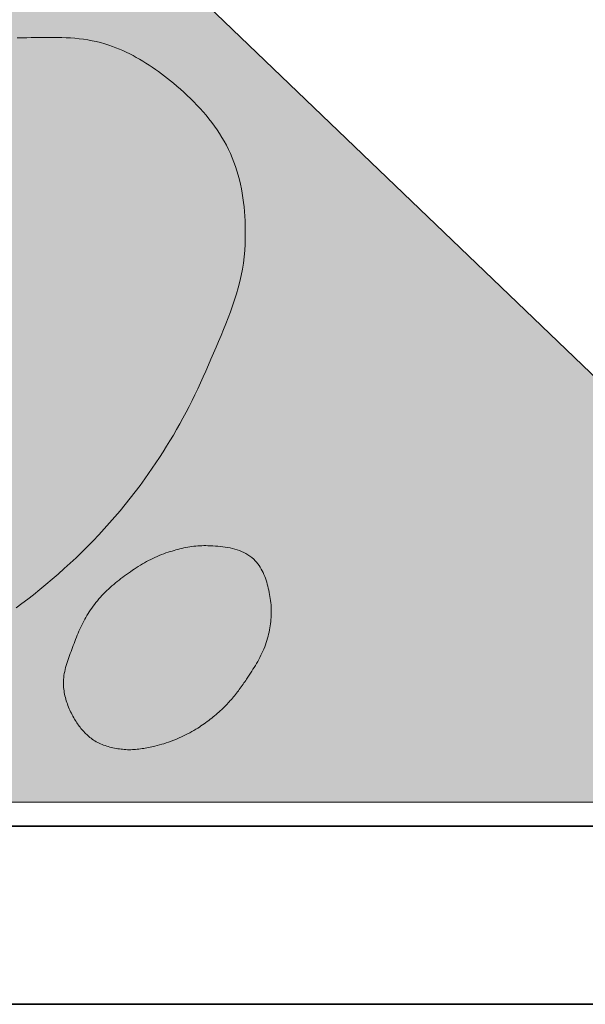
# Model space of a CAD drawing. Extents: x 353221 to 353679, y 5707809 to 5707957.
# Tile 19 of 21: x 353668.52 to 353671.7, y 5707865.34 to 5707870.87. Entities that reach past the tile are written whole.
import ezdxf

# ---------------------------------------------------------------- set-up
doc = ezdxf.new("R2010")
doc.units = 0
doc.header["$MEASUREMENT"] = 0
doc.layers.add('Verm Schriftfeld P-1', color=7, linetype='Continuous')

msp = doc.modelspace()

# ---------------------------------------------------------------- hatches: boundary and pattern name
at = {"layer": 'Verm Schriftfeld P-1', "true_color": 0xdcdcdc}
msp.add_hatch(color=254, dxfattribs=at).paths.add_polyline_path([(353665.0796, 5707866.4792), (353665.0796, 5707875.2649), (353674.2444, 5707866.4792)])

# ---------------------------------------------------------------- linework, layer by layer
at = {"layer": 'Verm Schriftfeld P-1', "color": 18, "lineweight": 13, "true_color": 0x000000}
for p, q in [((353665.0796, 5707875.2649), (353674.2444, 5707866.4792)), ((353668.506, 5707870.7725), (353668.5349, 5707870.7732)), ((353668.5349, 5707870.7732), (353668.5595, 5707870.7738)), ((353668.5595, 5707870.7738), (353668.5842, 5707870.7743)), ((353668.5842, 5707870.7743), (353668.6089, 5707870.7749)), ((353668.6089, 5707870.7749), (353668.6335, 5707870.7753)), ((353668.6335, 5707870.7753), (353668.6582, 5707870.7756)), ((353668.6582, 5707870.7756), (353668.6828, 5707870.7758)), ((353668.6828, 5707870.7758), (353668.7074, 5707870.7757)), ((353668.7074, 5707870.7757), (353668.732, 5707870.7754)), ((353668.732, 5707870.7754), (353668.7565, 5707870.7747)), ((353668.7565, 5707870.7747), (353668.781, 5707870.7736)), ((353668.781, 5707870.7736), (353668.8054, 5707870.7722)), ((353668.8054, 5707870.7722), (353668.8297, 5707870.7703)), ((353668.8297, 5707870.7703), (353668.854, 5707870.7678)), ((353668.854, 5707870.7678), (353668.8781, 5707870.7648)), ((353668.8781, 5707870.7648), (353668.9022, 5707870.7612)), ((353668.9022, 5707870.7612), (353668.9261, 5707870.7569)), ((353668.9261, 5707870.7569), (353668.95, 5707870.7519)), ((353668.95, 5707870.7519), (353668.9737, 5707870.7461)), ((353668.9737, 5707870.7461), (353668.9973, 5707870.7395)), ((353668.9973, 5707870.7395), (353669.0207, 5707870.7321)), ((353669.0207, 5707870.7321), (353669.0407, 5707870.725)), ((353669.0407, 5707870.725), (353669.0606, 5707870.7175)), ((353669.0606, 5707870.7175), (353669.0802, 5707870.7095)), ((353669.0802, 5707870.7095), (353669.0995, 5707870.7011)), ((353669.0995, 5707870.7011), (353669.1187, 5707870.6922)), ((353669.1187, 5707870.6922), (353669.1376, 5707870.6829)), ((353669.1376, 5707870.6829), (353669.1564, 5707870.6733)), ((353669.1564, 5707870.6733), (353669.1749, 5707870.6632)), ((353669.1749, 5707870.6632), (353669.1932, 5707870.6528)), ((353669.1932, 5707870.6528), (353669.2114, 5707870.642)), ((353669.2114, 5707870.642), (353669.2293, 5707870.6309)), ((353669.2293, 5707870.6309), (353669.2471, 5707870.6195)), ((353669.2471, 5707870.6195), (353669.2647, 5707870.6077)), ((353669.2647, 5707870.6077), (353669.2821, 5707870.5957)), ((353669.2821, 5707870.5957), (353669.2993, 5707870.5833)), ((353669.2993, 5707870.5833), (353669.3163, 5707870.5707)), ((353669.3163, 5707870.5707), (353669.3332, 5707870.5579)), ((353669.3332, 5707870.5579), (353669.35, 5707870.5448)), ((353669.35, 5707870.5448), (353669.3666, 5707870.5315)), ((353669.3666, 5707870.5315), (353669.383, 5707870.518)), ((353669.383, 5707870.518), (353669.4028, 5707870.5013)), ((353669.4028, 5707870.5013), (353669.4224, 5707870.4843)), ((353669.4224, 5707870.4843), (353669.4416, 5707870.4671)), ((353669.4416, 5707870.4671), (353669.4606, 5707870.4496)), ((353669.4606, 5707870.4496), (353669.4792, 5707870.4318)), ((353669.4792, 5707870.4318), (353669.4975, 5707870.4136)), ((353669.4975, 5707870.4136), (353669.5155, 5707870.3952)), ((353669.5155, 5707870.3952), (353669.533, 5707870.3765)), ((353669.533, 5707870.3765), (353669.5501, 5707870.3574)), ((353669.5501, 5707870.3574), (353669.5668, 5707870.338)), ((353669.5668, 5707870.338), (353669.583, 5707870.3182)), ((353669.583, 5707870.3182), (353669.5987, 5707870.2981)), ((353669.5987, 5707870.2981), (353669.6139, 5707870.2776)), ((353669.6139, 5707870.2776), (353669.6286, 5707870.2567)), ((353669.6286, 5707870.2567), (353669.6427, 5707870.2354)), ((353669.6427, 5707870.2354), (353669.6563, 5707870.2137)), ((353669.6563, 5707870.2137), (353669.6692, 5707870.1916)), ((353669.6692, 5707870.1916), (353669.6815, 5707870.1691)), ((353669.6815, 5707870.1691), (353669.6932, 5707870.1461)), ((353669.6932, 5707870.1461), (353669.7042, 5707870.1227)), ((353669.7042, 5707870.1227), (353669.7145, 5707870.0987)), ((353669.7145, 5707870.0987), (353669.724, 5707870.0745)), ((353669.724, 5707870.0745), (353669.7328, 5707870.05)), ((353669.7328, 5707870.05), (353669.7408, 5707870.0254)), ((353669.7408, 5707870.0254), (353669.748, 5707870.0006)), ((353669.748, 5707870.0006), (353669.7546, 5707869.9756)), ((353669.7546, 5707869.9756), (353669.7604, 5707869.9505)), ((353669.7604, 5707869.9505), (353669.7656, 5707869.9252)), ((353669.7656, 5707869.9252), (353669.7702, 5707869.8998)), ((353669.7702, 5707869.8998), (353669.7742, 5707869.8742)), ((353669.7742, 5707869.8742), (353669.7776, 5707869.8486)), ((353669.7776, 5707869.8486), (353669.7804, 5707869.8228)), ((353669.7804, 5707869.8228), (353669.7828, 5707869.7969)), ((353669.7828, 5707869.7969), (353669.7846, 5707869.771)), ((353669.7846, 5707869.771), (353669.7859, 5707869.745)), ((353669.7859, 5707869.745), (353669.7868, 5707869.7189)), ((353669.7868, 5707869.7189), (353669.7873, 5707869.6928)), ((353669.7874, 5707869.6666), (353669.7871, 5707869.6404)), ((353669.7873, 5707869.6928), (353669.7874, 5707869.6666)), ((353669.7865, 5707869.6142), (353669.7847, 5707869.5784)), ((353669.7871, 5707869.6404), (353669.7865, 5707869.6142)), ((353669.7815, 5707869.5429), (353669.777, 5707869.5077)), ((353669.7847, 5707869.5784), (353669.7815, 5707869.5429)), ((353669.777, 5707869.5077), (353669.7713, 5707869.4728)), ((353669.7644, 5707869.438), (353669.7565, 5707869.4036)), ((353669.7713, 5707869.4728), (353669.7644, 5707869.438)), ((353669.7565, 5707869.4036), (353669.7476, 5707869.3693)), ((353669.7378, 5707869.3352), (353669.7272, 5707869.3013)), ((353669.7476, 5707869.3693), (353669.7378, 5707869.3352)), ((353669.7159, 5707869.2675), (353669.7039, 5707869.2339)), ((353669.7272, 5707869.3013), (353669.7159, 5707869.2675)), ((353669.7039, 5707869.2339), (353669.6914, 5707869.2004)), ((353669.6784, 5707869.167), (353669.6649, 5707869.1337)), ((353669.6914, 5707869.2004), (353669.6784, 5707869.167)), ((353669.6512, 5707869.1005), (353669.6372, 5707869.0673)), ((353669.6649, 5707869.1337), (353669.6512, 5707869.1005)), ((353669.6372, 5707869.0673), (353669.6231, 5707869.0342)), ((353669.6089, 5707869.0011), (353669.5947, 5707868.968)), ((353669.6231, 5707869.0342), (353669.6089, 5707869.0011)), ((353669.5806, 5707868.9349), (353669.5661, 5707868.9011)), ((353669.5947, 5707868.968), (353669.5806, 5707868.9349)), ((353669.5661, 5707868.9011), (353669.5512, 5707868.8674)), ((353669.536, 5707868.8339), (353669.5204, 5707868.8006)), ((353669.5512, 5707868.8674), (353669.536, 5707868.8339)), ((353669.5045, 5707868.7674), (353669.4882, 5707868.7345)), ((353669.5204, 5707868.8006), (353669.5045, 5707868.7674)), ((353669.4882, 5707868.7345), (353669.4716, 5707868.7018)), ((353669.4546, 5707868.6692), (353669.4372, 5707868.6368)), ((353669.4716, 5707868.7018), (353669.4546, 5707868.6692)), ((353669.4195, 5707868.6047), (353669.4014, 5707868.5727)), ((353669.4372, 5707868.6368), (353669.4195, 5707868.6047)), ((353669.4014, 5707868.5727), (353669.383, 5707868.5409)), ((353669.3642, 5707868.5094), (353669.3451, 5707868.478)), ((353669.383, 5707868.5409), (353669.3642, 5707868.5094)), ((353669.3255, 5707868.4469), (353669.3057, 5707868.416)), ((353669.3451, 5707868.478), (353669.3255, 5707868.4469)), ((353669.2854, 5707868.3853), (353669.2648, 5707868.3549)), ((353669.3057, 5707868.416), (353669.2854, 5707868.3853)), ((353669.2438, 5707868.3247), (353669.2224, 5707868.2947)), ((353669.2648, 5707868.3549), (353669.2438, 5707868.3247)), ((353669.2224, 5707868.2947), (353669.1956, 5707868.258)), ((353669.1683, 5707868.2218), (353669.1404, 5707868.1861)), ((353669.1956, 5707868.258), (353669.1683, 5707868.2218)), ((353669.1404, 5707868.1861), (353669.1121, 5707868.1507)), ((353669.0833, 5707868.1158), (353669.054, 5707868.0813)), ((353669.1121, 5707868.1507), (353669.0833, 5707868.1158)), ((353669.0243, 5707868.0473), (353668.994, 5707868.0137)), ((353669.054, 5707868.0813), (353669.0243, 5707868.0473)), ((353668.994, 5707868.0137), (353668.9633, 5707867.9805)), ((353668.9322, 5707867.9477), (353668.9005, 5707867.9154)), ((353668.9633, 5707867.9805), (353668.9322, 5707867.9477)), ((353668.8685, 5707867.8836), (353668.836, 5707867.8521)), ((353668.9005, 5707867.9154), (353668.8685, 5707867.8836)), ((353669.3414, 5707867.8786), (353669.3541, 5707867.8829)), ((353669.3541, 5707867.8829), (353669.365, 5707867.8863)), ((353669.365, 5707867.8863), (353669.3759, 5707867.8897)), ((353669.3759, 5707867.8897), (353669.3869, 5707867.8929)), ((353669.3869, 5707867.8929), (353669.3978, 5707867.896)), ((353669.3978, 5707867.896), (353669.4088, 5707867.8989)), ((353669.4088, 5707867.8989), (353669.4198, 5707867.9017)), ((353669.4198, 5707867.9017), (353669.4309, 5707867.9044)), ((353669.4309, 5707867.9044), (353669.442, 5707867.9068)), ((353669.442, 5707867.9068), (353669.4531, 5707867.9091)), ((353669.4531, 5707867.9091), (353669.4642, 5707867.9112)), ((353669.4642, 5707867.9112), (353669.4754, 5707867.9131)), ((353669.4754, 5707867.9131), (353669.4865, 5707867.9147)), ((353669.4865, 5707867.9147), (353669.4978, 5707867.9162)), ((353669.4978, 5707867.9162), (353669.509, 5707867.9174)), ((353669.509, 5707867.9174), (353669.5203, 5707867.9184)), ((353669.5203, 5707867.9184), (353669.5315, 5707867.9192)), ((353669.5315, 5707867.9192), (353669.5429, 5707867.9197)), ((353669.5429, 5707867.9197), (353669.5542, 5707867.9199)), ((353669.5542, 5707867.9199), (353669.5656, 5707867.9198)), ((353669.5656, 5707867.9198), (353669.577, 5707867.9195)), ((353669.577, 5707867.9195), (353669.591, 5707867.9188)), ((353669.591, 5707867.9188), (353669.6051, 5707867.9181)), ((353669.6051, 5707867.9181), (353669.6192, 5707867.9172)), ((353669.6192, 5707867.9172), (353669.6332, 5707867.9162)), ((353669.6332, 5707867.9162), (353669.6472, 5707867.9149)), ((353669.6472, 5707867.9149), (353669.6611, 5707867.9134)), ((353669.6611, 5707867.9134), (353669.6749, 5707867.9116)), ((353669.6749, 5707867.9116), (353669.6886, 5707867.9094)), ((353669.6886, 5707867.9094), (353669.7021, 5707867.9069)), ((353669.7021, 5707867.9069), (353669.7155, 5707867.904)), ((353669.7155, 5707867.904), (353669.7287, 5707867.9006)), ((353669.7287, 5707867.9006), (353669.7417, 5707867.8967)), ((353669.7417, 5707867.8967), (353669.7544, 5707867.8922)), ((353669.7544, 5707867.8922), (353669.7668, 5707867.8872)), ((353669.7668, 5707867.8872), (353669.779, 5707867.8816)), ((353669.779, 5707867.8816), (353669.7909, 5707867.8754)), ((353668.836, 5707867.8521), (353668.803, 5707867.8211)), ((353669.2205, 5707867.8234), (353669.2322, 5707867.8299)), ((353669.2322, 5707867.8299), (353669.2439, 5707867.8361)), ((353669.2439, 5707867.8361), (353669.2557, 5707867.8422)), ((353669.2557, 5707867.8422), (353669.2677, 5707867.8481)), ((353669.2677, 5707867.8481), (353669.2797, 5707867.8537)), ((353669.2797, 5707867.8537), (353669.2918, 5707867.8592)), ((353669.2918, 5707867.8592), (353669.3041, 5707867.8644)), ((353669.3041, 5707867.8644), (353669.3164, 5707867.8694)), ((353669.3164, 5707867.8694), (353669.3289, 5707867.8741)), ((353669.3289, 5707867.8741), (353669.3414, 5707867.8786)), ((353669.7909, 5707867.8754), (353669.8024, 5707867.8684)), ((353669.8024, 5707867.8684), (353669.8136, 5707867.8607)), ((353669.8136, 5707867.8607), (353669.8244, 5707867.8523)), ((353669.8244, 5707867.8523), (353669.8347, 5707867.843)), ((353669.8347, 5707867.843), (353669.843, 5707867.8347)), ((353669.843, 5707867.8347), (353669.8507, 5707867.8261)), ((353669.8507, 5707867.8261), (353669.858, 5707867.8171)), ((353668.7697, 5707867.7905), (353668.7359, 5707867.7604)), ((353668.803, 5707867.8211), (353668.7697, 5707867.7905)), ((353669.1305, 5707867.766), (353669.1415, 5707867.7736)), ((353669.1415, 5707867.7736), (353669.1526, 5707867.7812)), ((353669.1526, 5707867.7812), (353669.1637, 5707867.7886)), ((353669.1637, 5707867.7886), (353669.1749, 5707867.7959)), ((353669.1749, 5707867.7959), (353669.1862, 5707867.803)), ((353669.1862, 5707867.803), (353669.1975, 5707867.81)), ((353669.1975, 5707867.81), (353669.209, 5707867.8168)), ((353669.209, 5707867.8168), (353669.2205, 5707867.8234)), ((353669.858, 5707867.8171), (353669.8647, 5707867.8079)), ((353669.8647, 5707867.8079), (353669.871, 5707867.7984)), ((353669.871, 5707867.7984), (353669.8769, 5707867.7886)), ((353669.8769, 5707867.7886), (353669.8823, 5707867.7786)), ((353669.8823, 5707867.7786), (353669.8874, 5707867.7684)), ((353668.7017, 5707867.7307), (353668.6671, 5707867.7014)), ((353668.7359, 5707867.7604), (353668.7017, 5707867.7307)), ((353669.0577, 5707867.7103), (353669.0678, 5707867.7186)), ((353669.0678, 5707867.7186), (353669.078, 5707867.7267)), ((353669.078, 5707867.7267), (353669.0882, 5707867.7347)), ((353669.0882, 5707867.7347), (353669.0986, 5707867.7426)), ((353669.0986, 5707867.7426), (353669.1091, 5707867.7505)), ((353669.1091, 5707867.7505), (353669.1197, 5707867.7582)), ((353669.1197, 5707867.7582), (353669.1305, 5707867.766)), ((353669.8874, 5707867.7684), (353669.8921, 5707867.7579)), ((353669.8921, 5707867.7579), (353669.8965, 5707867.7473)), ((353669.8965, 5707867.7473), (353669.9005, 5707867.7365)), ((353669.9005, 5707867.7365), (353669.9042, 5707867.7255)), ((353669.9042, 5707867.7255), (353669.9077, 5707867.7144)), ((353669.9077, 5707867.7144), (353669.9109, 5707867.7032)), ((353668.6321, 5707867.6725), (353668.5966, 5707867.6441)), ((353668.6671, 5707867.7014), (353668.6321, 5707867.6725)), ((353668.9907, 5707867.6487), (353668.9999, 5707867.6579)), ((353668.9999, 5707867.6579), (353669.0092, 5707867.667)), ((353669.0092, 5707867.667), (353669.0186, 5707867.676)), ((353669.0186, 5707867.676), (353669.0282, 5707867.6847)), ((353669.0282, 5707867.6847), (353669.0379, 5707867.6934)), ((353669.0379, 5707867.6934), (353669.0477, 5707867.7019)), ((353669.0477, 5707867.7019), (353669.0577, 5707867.7103)), ((353669.9109, 5707867.7032), (353669.9139, 5707867.6919)), ((353669.9139, 5707867.6919), (353669.9167, 5707867.6805)), ((353669.9167, 5707867.6805), (353669.9193, 5707867.669)), ((353669.9193, 5707867.669), (353669.9217, 5707867.6574)), ((353668.5644, 5707867.619), (353668.5318, 5707867.5942)), ((353668.5966, 5707867.6441), (353668.5644, 5707867.619)), ((353668.9477, 5707867.6001), (353668.9559, 5707867.6102)), ((353668.9559, 5707867.6102), (353668.9643, 5707867.6201)), ((353668.9643, 5707867.6201), (353668.973, 5707867.6298)), ((353668.973, 5707867.6298), (353668.9818, 5707867.6393)), ((353668.9818, 5707867.6393), (353668.9907, 5707867.6487)), ((353669.9217, 5707867.6574), (353669.924, 5707867.6459)), ((353669.924, 5707867.6459), (353669.9262, 5707867.6343)), ((353669.9262, 5707867.6343), (353669.9282, 5707867.6225)), ((353669.9282, 5707867.6225), (353669.9299, 5707867.6108)), ((353669.9299, 5707867.6108), (353669.9312, 5707867.599)), ((353668.5318, 5707867.5942), (353668.499, 5707867.5699)), ((353668.904, 5707867.5382), (353668.9106, 5707867.5487)), ((353668.9106, 5707867.5487), (353668.9174, 5707867.5591)), ((353668.9174, 5707867.5591), (353668.9245, 5707867.5693)), ((353668.9245, 5707867.5693), (353668.9317, 5707867.5794)), ((353668.9317, 5707867.5794), (353668.9396, 5707867.5898)), ((353668.9396, 5707867.5898), (353668.9477, 5707867.6001)), ((353669.9312, 5707867.599), (353669.9323, 5707867.5872)), ((353669.9323, 5707867.5872), (353669.933, 5707867.5755)), ((353669.933, 5707867.5755), (353669.9335, 5707867.5637)), ((353669.9335, 5707867.5637), (353669.9336, 5707867.5519)), ((353669.9336, 5707867.5519), (353669.9335, 5707867.5401)), ((353668.8737, 5707867.4841), (353668.8794, 5707867.4951)), ((353668.8794, 5707867.4951), (353668.8853, 5707867.506)), ((353668.8853, 5707867.506), (353668.8913, 5707867.5169)), ((353668.8913, 5707867.5169), (353668.8975, 5707867.5276)), ((353668.8975, 5707867.5276), (353668.904, 5707867.5382)), ((353669.9304, 5707867.4931), (353669.929, 5707867.4813)), ((353669.9316, 5707867.5048), (353669.9304, 5707867.4931)), ((353669.9325, 5707867.5166), (353669.9316, 5707867.5048)), ((353669.9331, 5707867.5283), (353669.9325, 5707867.5166)), ((353669.9335, 5707867.5401), (353669.9331, 5707867.5283)), ((353668.8476, 5707867.4278), (353668.8526, 5707867.4392)), ((353668.8526, 5707867.4392), (353668.8576, 5707867.4506)), ((353668.8576, 5707867.4506), (353668.8628, 5707867.4618)), ((353668.8628, 5707867.4618), (353668.8682, 5707867.473)), ((353668.8682, 5707867.473), (353668.8737, 5707867.4841)), ((353669.9234, 5707867.4462), (353669.9211, 5707867.4346)), ((353669.9255, 5707867.4579), (353669.9234, 5707867.4462)), ((353669.9274, 5707867.4696), (353669.9255, 5707867.4579)), ((353669.929, 5707867.4813), (353669.9274, 5707867.4696)), ((353668.8246, 5707867.3699), (353668.829, 5707867.3816)), ((353668.829, 5707867.3816), (353668.8335, 5707867.3932)), ((353668.8335, 5707867.3932), (353668.8381, 5707867.4048)), ((353668.8381, 5707867.4048), (353668.8428, 5707867.4163)), ((353668.8428, 5707867.4163), (353668.8476, 5707867.4278)), ((353669.9094, 5707867.3873), (353669.9055, 5707867.3749)), ((353669.9129, 5707867.3998), (353669.9094, 5707867.3873)), ((353669.9158, 5707867.4114), (353669.9129, 5707867.3998)), ((353669.9185, 5707867.423), (353669.9158, 5707867.4114)), ((353669.9211, 5707867.4346), (353669.9185, 5707867.423)), ((353668.8079, 5707867.3249), (353668.8121, 5707867.336)), ((353668.8121, 5707867.336), (353668.8162, 5707867.3471)), ((353668.8162, 5707867.3471), (353668.8203, 5707867.3582)), ((353668.8203, 5707867.3582), (353668.8246, 5707867.3699)), ((353669.8868, 5707867.3268), (353669.8813, 5707867.3151)), ((353669.8919, 5707867.3387), (353669.8868, 5707867.3268)), ((353669.8968, 5707867.3506), (353669.8919, 5707867.3387)), ((353669.9013, 5707867.3627), (353669.8968, 5707867.3506)), ((353669.9055, 5707867.3749), (353669.9013, 5707867.3627)), ((353668.7878, 5707867.2693), (353668.7917, 5707867.2804)), ((353668.7917, 5707867.2804), (353668.7956, 5707867.2916)), ((353668.7956, 5707867.2916), (353668.7996, 5707867.3027)), ((353668.7996, 5707867.3027), (353668.8038, 5707867.3138)), ((353668.8038, 5707867.3138), (353668.8079, 5707867.3249)), ((353669.8636, 5707867.2807), (353669.8573, 5707867.2694)), ((353669.8698, 5707867.2921), (353669.8636, 5707867.2807)), ((353669.8757, 5707867.3036), (353669.8698, 5707867.2921)), ((353669.8813, 5707867.3151), (353669.8757, 5707867.3036)), ((353668.7721, 5707867.213), (353668.7747, 5707867.2243)), ((353668.7747, 5707867.2243), (353668.7776, 5707867.2356)), ((353668.7776, 5707867.2356), (353668.7808, 5707867.2469)), ((353668.7808, 5707867.2469), (353668.7842, 5707867.2581)), ((353668.7842, 5707867.2581), (353668.7878, 5707867.2693)), ((353669.8305, 5707867.2249), (353669.8234, 5707867.2139)), ((353669.8374, 5707867.2359), (353669.8305, 5707867.2249)), ((353669.8442, 5707867.247), (353669.8374, 5707867.2359)), ((353669.8508, 5707867.2582), (353669.8442, 5707867.247)), ((353669.8573, 5707867.2694), (353669.8508, 5707867.2582)), ((353668.765, 5707867.1555), (353668.7655, 5707867.1671)), ((353668.7655, 5707867.1671), (353668.7665, 5707867.1787)), ((353668.7665, 5707867.1787), (353668.768, 5707867.1902)), ((353668.768, 5707867.1902), (353668.7699, 5707867.2016)), ((353668.7699, 5707867.2016), (353668.7721, 5707867.213)), ((353669.7899, 5707867.1629), (353669.7848, 5707867.1555)), ((353669.7948, 5707867.1703), (353669.7899, 5707867.1629)), ((353669.802, 5707867.1812), (353669.7948, 5707867.1703)), ((353669.8092, 5707867.1921), (353669.802, 5707867.1812)), ((353669.8164, 5707867.203), (353669.8092, 5707867.1921)), ((353669.8234, 5707867.2139), (353669.8164, 5707867.203)), ((353668.7649, 5707867.1438), (353668.765, 5707867.1555)), ((353668.7655, 5707867.1321), (353668.7649, 5707867.1438)), ((353668.7662, 5707867.1225), (353668.7655, 5707867.1321)), ((353668.7673, 5707867.113), (353668.7662, 5707867.1225)), ((353668.7685, 5707867.1035), (353668.7673, 5707867.113)), ((353669.7485, 5707867.1047), (353669.743, 5707867.0976)), ((353669.7538, 5707867.1118), (353669.7485, 5707867.1047)), ((353669.7591, 5707867.119), (353669.7538, 5707867.1118)), ((353669.7644, 5707867.1262), (353669.7591, 5707867.119)), ((353669.7696, 5707867.1335), (353669.7644, 5707867.1262)), ((353669.7747, 5707867.1408), (353669.7696, 5707867.1335)), ((353669.7798, 5707867.1481), (353669.7747, 5707867.1408)), ((353669.7848, 5707867.1555), (353669.7798, 5707867.1481)), ((353668.77, 5707867.0942), (353668.7685, 5707867.1035)), ((353668.7718, 5707867.0848), (353668.77, 5707867.0942)), ((353668.7738, 5707867.0755), (353668.7718, 5707867.0848)), ((353668.776, 5707867.0663), (353668.7738, 5707867.0755)), ((353668.7785, 5707867.0572), (353668.776, 5707867.0663)), ((353668.7811, 5707867.0481), (353668.7785, 5707867.0572)), ((353669.7032, 5707867.0495), (353669.6973, 5707867.0429)), ((353669.7091, 5707867.0562), (353669.7032, 5707867.0495)), ((353669.715, 5707867.0629), (353669.7091, 5707867.0562)), ((353669.7207, 5707867.0697), (353669.715, 5707867.0629)), ((353669.7264, 5707867.0766), (353669.7207, 5707867.0697)), ((353669.732, 5707867.0836), (353669.7264, 5707867.0766)), ((353669.7376, 5707867.0905), (353669.732, 5707867.0836)), ((353669.743, 5707867.0976), (353669.7376, 5707867.0905)), ((353668.784, 5707867.039), (353668.7811, 5707867.0481)), ((353668.7871, 5707867.0301), (353668.784, 5707867.039)), ((353668.7904, 5707867.0212), (353668.7871, 5707867.0301)), ((353668.7939, 5707867.0123), (353668.7904, 5707867.0212)), ((353668.7976, 5707867.0036), (353668.7939, 5707867.0123)), ((353668.8015, 5707866.9949), (353668.7976, 5707867.0036)), ((353668.8056, 5707866.9862), (353668.8015, 5707866.9949)), ((353669.6548, 5707866.9996), (353669.647, 5707866.9923)), ((353669.6625, 5707867.007), (353669.6548, 5707866.9996)), ((353669.6701, 5707867.0145), (353669.6625, 5707867.007)), ((353669.6776, 5707867.0221), (353669.6701, 5707867.0145)), ((353669.6851, 5707867.0298), (353669.6776, 5707867.0221)), ((353669.6912, 5707867.0363), (353669.6851, 5707867.0298)), ((353669.6973, 5707867.0429), (353669.6912, 5707867.0363)), ((353668.8098, 5707866.9777), (353668.8056, 5707866.9862)), ((353668.8143, 5707866.9692), (353668.8098, 5707866.9777)), ((353668.8189, 5707866.9608), (353668.8143, 5707866.9692)), ((353668.8237, 5707866.9525), (353668.8189, 5707866.9608)), ((353668.8278, 5707866.9456), (353668.8237, 5707866.9525)), ((353668.8319, 5707866.9387), (353668.8278, 5707866.9456)), ((353668.8362, 5707866.9319), (353668.8319, 5707866.9387)), ((353669.5903, 5707866.944), (353669.5819, 5707866.9375)), ((353669.5987, 5707866.9506), (353669.5903, 5707866.944)), ((353669.6069, 5707866.9573), (353669.5987, 5707866.9506)), ((353669.6151, 5707866.9641), (353669.6069, 5707866.9573)), ((353669.6232, 5707866.971), (353669.6151, 5707866.9641)), ((353669.6312, 5707866.978), (353669.6232, 5707866.971)), ((353669.6392, 5707866.9851), (353669.6312, 5707866.978)), ((353669.647, 5707866.9923), (353669.6392, 5707866.9851)), ((353668.8406, 5707866.9252), (353668.8362, 5707866.9319)), ((353668.845, 5707866.9186), (353668.8406, 5707866.9252)), ((353668.8496, 5707866.912), (353668.845, 5707866.9186)), ((353668.8542, 5707866.9056), (353668.8496, 5707866.912)), ((353668.859, 5707866.8992), (353668.8542, 5707866.9056)), ((353668.8639, 5707866.8929), (353668.859, 5707866.8992)), ((353668.8689, 5707866.8868), (353668.8639, 5707866.8929)), ((353668.874, 5707866.8807), (353668.8689, 5707866.8868)), ((353669.5092, 5707866.8882), (353669.4978, 5707866.8815)), ((353669.5204, 5707866.8951), (353669.5092, 5707866.8882)), ((353669.5295, 5707866.9008), (353669.5204, 5707866.8951)), ((353669.5384, 5707866.9066), (353669.5295, 5707866.9008)), ((353669.5473, 5707866.9126), (353669.5384, 5707866.9066)), ((353669.5561, 5707866.9186), (353669.5473, 5707866.9126)), ((353669.5647, 5707866.9248), (353669.5561, 5707866.9186)), ((353669.5734, 5707866.9311), (353669.5647, 5707866.9248)), ((353669.5819, 5707866.9375), (353669.5734, 5707866.9311)), ((353668.8793, 5707866.8748), (353668.874, 5707866.8807)), ((353668.8847, 5707866.869), (353668.8793, 5707866.8748)), ((353668.8903, 5707866.8634), (353668.8847, 5707866.869)), ((353668.8959, 5707866.8579), (353668.8903, 5707866.8634)), ((353668.9018, 5707866.8525), (353668.8959, 5707866.8579)), ((353668.9078, 5707866.8473), (353668.9018, 5707866.8525)), ((353668.9139, 5707866.8423), (353668.9078, 5707866.8473)), ((353668.9203, 5707866.8374), (353668.9139, 5707866.8423)), ((353668.9268, 5707866.8327), (353668.9203, 5707866.8374)), ((353668.9344, 5707866.8276), (353668.9268, 5707866.8327)), ((353669.3919, 5707866.8292), (353669.3797, 5707866.8244)), ((353669.404, 5707866.8342), (353669.3919, 5707866.8292)), ((353669.4161, 5707866.8395), (353669.404, 5707866.8342)), ((353669.428, 5707866.8449), (353669.4161, 5707866.8395)), ((353669.4399, 5707866.8505), (353669.428, 5707866.8449)), ((353669.4516, 5707866.8563), (353669.4399, 5707866.8505)), ((353669.4633, 5707866.8624), (353669.4516, 5707866.8563)), ((353669.4749, 5707866.8686), (353669.4633, 5707866.8624)), ((353669.4864, 5707866.8749), (353669.4749, 5707866.8686)), ((353669.4978, 5707866.8815), (353669.4864, 5707866.8749)), ((353668.9422, 5707866.8228), (353668.9344, 5707866.8276)), ((353668.95, 5707866.8182), (353668.9422, 5707866.8228)), ((353668.9581, 5707866.8139), (353668.95, 5707866.8182)), ((353668.9662, 5707866.8099), (353668.9581, 5707866.8139)), ((353668.9744, 5707866.8061), (353668.9662, 5707866.8099)), ((353668.9828, 5707866.8026), (353668.9744, 5707866.8061)), ((353668.9912, 5707866.7993), (353668.9828, 5707866.8026)), ((353668.9998, 5707866.7963), (353668.9912, 5707866.7993)), ((353669.0084, 5707866.7934), (353668.9998, 5707866.7963)), ((353669.0171, 5707866.7908), (353669.0084, 5707866.7934)), ((353669.0259, 5707866.7884), (353669.0171, 5707866.7908)), ((353669.0347, 5707866.7862), (353669.0259, 5707866.7884)), ((353669.0436, 5707866.7841), (353669.0347, 5707866.7862)), ((353669.0526, 5707866.7823), (353669.0436, 5707866.7841)), ((353669.0616, 5707866.7806), (353669.0526, 5707866.7823)), ((353669.0707, 5707866.7791), (353669.0616, 5707866.7806)), ((353669.0798, 5707866.7777), (353669.0707, 5707866.7791)), ((353669.0889, 5707866.7765), (353669.0798, 5707866.7777)), ((353669.098, 5707866.7754), (353669.0889, 5707866.7765)), ((353669.1072, 5707866.7745), (353669.098, 5707866.7754)), ((353669.1163, 5707866.7738), (353669.1072, 5707866.7745)), ((353669.1254, 5707866.7735), (353669.1163, 5707866.7738)), ((353669.1346, 5707866.7733), (353669.1254, 5707866.7735)), ((353669.1437, 5707866.7734), (353669.1346, 5707866.7733)), ((353669.1528, 5707866.7737), (353669.1437, 5707866.7734)), ((353669.1619, 5707866.7742), (353669.1528, 5707866.7737)), ((353669.1709, 5707866.7749), (353669.1619, 5707866.7742)), ((353669.18, 5707866.7758), (353669.1709, 5707866.7749)), ((353669.1891, 5707866.7769), (353669.18, 5707866.7758)), ((353669.1982, 5707866.7781), (353669.1891, 5707866.7769)), ((353669.2072, 5707866.7794), (353669.1982, 5707866.7781)), ((353669.2163, 5707866.7809), (353669.2072, 5707866.7794)), ((353669.2253, 5707866.7824), (353669.2163, 5707866.7809)), ((353669.2343, 5707866.7841), (353669.2253, 5707866.7824)), ((353669.2433, 5707866.7859), (353669.2343, 5707866.7841)), ((353669.2523, 5707866.7878), (353669.2433, 5707866.7859)), ((353669.2613, 5707866.7897), (353669.2523, 5707866.7878)), ((353669.2703, 5707866.7916), (353669.2613, 5707866.7897)), ((353669.2793, 5707866.7937), (353669.2703, 5707866.7916)), ((353669.2921, 5707866.7967), (353669.2793, 5707866.7937)), ((353669.3049, 5707866.8), (353669.2921, 5707866.7967)), ((353669.3176, 5707866.8035), (353669.3049, 5707866.8)), ((353669.3302, 5707866.8072), (353669.3176, 5707866.8035)), ((353669.3427, 5707866.8112), (353669.3302, 5707866.8072)), ((353669.3551, 5707866.8153), (353669.3427, 5707866.8112)), ((353669.3675, 5707866.8198), (353669.3551, 5707866.8153)), ((353669.3797, 5707866.8244), (353669.3675, 5707866.8198)), ((353674.2444, 5707866.4792), (353665.0796, 5707866.4792))]:
    msp.add_line(p, q, dxfattribs=at)
at = {"layer": 'Verm Schriftfeld P-1', "color": 18, "lineweight": 35, "true_color": 0x000000}
for p, q in [((353586.0832, 5707866.3428), (353676.0832, 5707866.3428)), ((353586.0832, 5707865.3428), (353676.0832, 5707865.3428))]:
    msp.add_line(p, q, dxfattribs=at)

doc.saveas('drawing.dxf')
